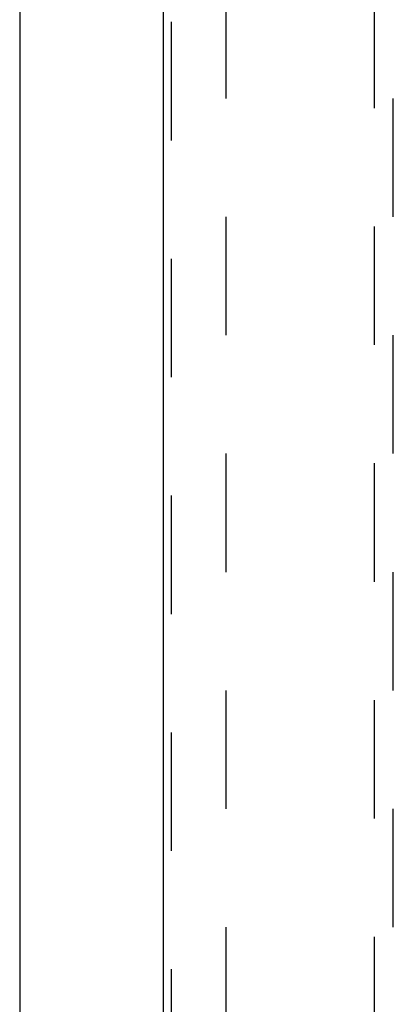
# Model space of a CAD drawing. Header units: inches. Extents: x 0 to 281, y 0 to 182.
# Tile 17 of 26: x 88.28 to 93.16, y 100.58 to 113.44. Entities that reach past the tile are written whole.
import ezdxf

# ---------------------------------------------------------------- set-up
doc = ezdxf.new("R2010")
doc.units = ezdxf.units.IN
doc.header["$LTSCALE"] = 15.47
doc.header["$MEASUREMENT"] = 0
doc.linetypes.add('HIDDEN', pattern=[0.2, 0.1, -0.1])
for name, color, linetype in [('DEFAULT_2', 8, 'HIDDEN'), ('LEFTHAND_DOOR_ASSEMBLY', 7, 'CONTINUOUS'), ('RIGHTHAND_DOOR_ASSEMBLY', 7, 'CONTINUOUS')]:
    doc.layers.add(name, color=color, linetype=linetype)

msp = doc.modelspace()

# ---------------------------------------------------------------- linework, layer by layer
at = {"layer": 'DEFAULT_2', "color": 8, "linetype": 'HIDDEN'}
msp.add_line((90.972, 132.523), (90.972, 53.926), dxfattribs=at)
at = {"layer": 'LEFTHAND_DOOR_ASSEMBLY', "color": 3, "linetype": 'Continuous'}
msp.add_line((88.284, 133.37), (88.284, 53.078), dxfattribs=at)
at = {"layer": 'RIGHTHAND_DOOR_ASSEMBLY', "color": 3, "linetype": 'Continuous'}
msp.add_line((90.159, 53.078), (90.159, 133.37), dxfattribs=at)
at = {"layer": 'RIGHTHAND_DOOR_ASSEMBLY', "color": 8, "linetype": 'HIDDEN'}
for p, q in [((90.263, 53.078), (90.263, 133.37)), ((92.909, 132.397), (92.909, 95.395)), ((93.159, 95.395), (93.159, 132.397))]:
    msp.add_line(p, q, dxfattribs=at)

doc.saveas('drawing.dxf')
